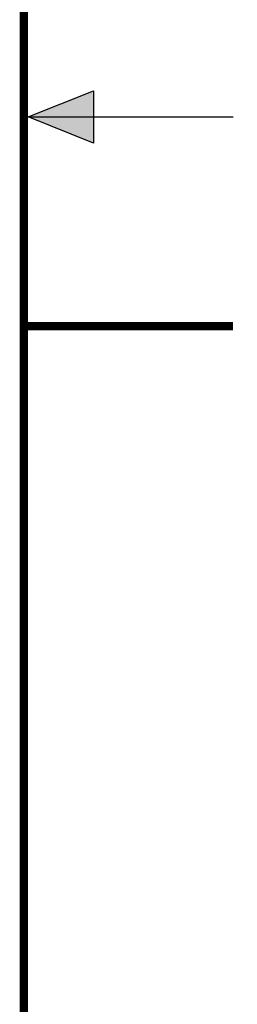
# Model space of a CAD drawing. Header units: inches. Extents: x 0 to 22, y 0 to 17.
# Tile 105 of 106: x 21.5 to 22, y 6.4 to 8.7. Entities that reach past the tile are written whole.
import ezdxf

# ---------------------------------------------------------------- set-up
doc = ezdxf.new("R2010")
doc.units = ezdxf.units.IN
doc.header["$LTSCALE"] = 1.21
doc.header["$MEASUREMENT"] = 0
doc.layers.get('0').update_dxf_attribs({"linetype": 'CONTINUOUS'})

msp = doc.modelspace()

# ---------------------------------------------------------------- linework, layer by layer
at = {"color": 2, "linetype": 'CONTINUOUS'}
for p, q in [((21.51, 8.5), (21.6663, 8.5625)), ((21.6663, 8.5625), (21.6663, 8.4375)), ((21.51, 8.5), (22, 8.5)), ((21.6663, 8.4375), (21.51, 8.5))]:
    msp.add_line(p, q, dxfattribs=at)
at = {"color": 2, "linetype": 'CONTINUOUS', "const_width": 0.02}
msp.add_lwpolyline([(21.5, 0.5), (21.5, 16.5)], dxfattribs=at)
at = {"color": 7, "linetype": 'CONTINUOUS', "const_width": 0.02}
msp.add_lwpolyline([(22, 8), (21.5, 8)], dxfattribs=at)
at = {"color": 7, "linetype": 'CONTINUOUS'}
msp.add_solid([(21.6663, 8.5625), (21.6663, 8.4375), (21.51, 8.5)], dxfattribs=at)

doc.saveas('drawing.dxf')
